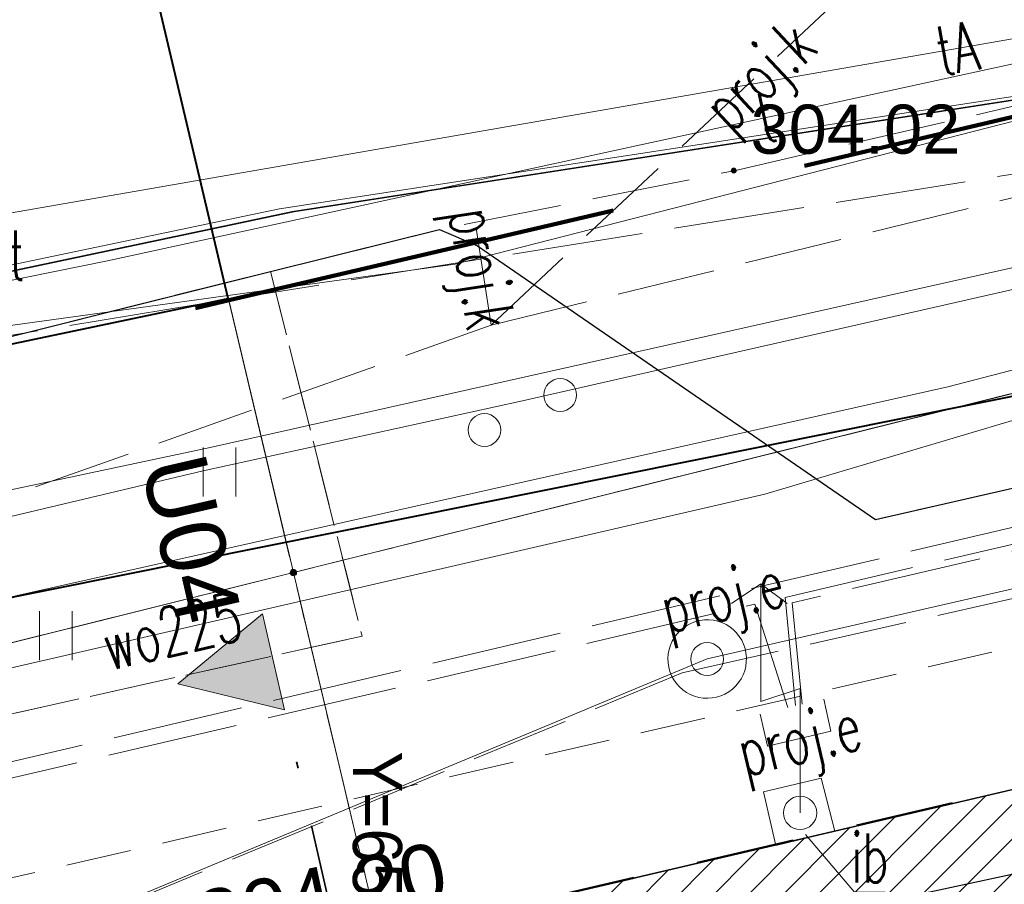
# Model space of a CAD drawing. Header units: metres. Extents: x 6567600 to 13135881, y 5574237 to 11149086.
# Tile 62 of 120: x 6567844 to 6567859, y 5574553 to 5574566. Entities that reach past the tile are written whole.
import ezdxf
from ezdxf.enums import TextEntityAlignment as Align

# ---------------------------------------------------------------- set-up
doc = ezdxf.new("R2010")
doc.units = ezdxf.units.M
for name, pattern in [('zzzxref_260316$0$_MDCP$0$2.0_1.0', [3, 2, -1]), ('zzzxref_260316$0$_MDCP$0$L_0_03', [1, 0.5, -0.5]), ('zzzxref_260316$0$_MDCP$0$L_0_04', [1.5, 1, -0.5]), ('zzzxref_260316$0$_MDCP$0$L_2_50', [2.5, 2, -0.5]), ('zzzxref_260316$0$_MDCP$1$L_0_06', [2, 1.5, -0.5]), ('zzzxref_260316$0$PR1183 Chorzów Metalowców V09_TT$0$Kropki i Kreski', [3.6, 1.8, -0.9, 0, -0.9]), ('zzzxref_260316$0$PR1183 Chorzów Metalowców V09_TT$0$Kropki przerywana 1', [2.5, 1.5, -1])]:
    doc.linetypes.add(name, pattern=pattern)
for name, color, linetype, lineweight in [('zzzxref_260316$0$_MDCP$0$EGB_DzialkaEwidencyjna', 7, 'Continuous', 18), ('zzzxref_260316$0$_MDCP$0$EGB_Klasouzytek', 92, 'Continuous', 18), ('zzzxref_260316$0$_MDCP$0$EGB_KonturUzytkuGruntowego', 92, 'Continuous', 18), ('zzzxref_260316$0$_MDCP$0$EGB_PunktGraniczny', 7, 'Continuous', 18), ('zzzxref_260316$0$_MDCP$0$GES_InneUrzadzeniaTowarzyszace', 7, 'Continuous', 18), ('zzzxref_260316$0$_MDCP$0$GES_InneUrzadzeniaTowarzyszace_P', 7, 'Continuous', 18), ('zzzxref_260316$0$_MDCP$0$GES_PrzewodElektroenergetyczny', 1, 'Continuous', 18), ('zzzxref_260316$0$_MDCP$0$GES_PrzewodElektroenergetyczny_Projektowany', 7, 'Continuous', 18), ('zzzxref_260316$0$_MDCP$0$GES_PrzewodKanalizacyjny_Projektowany', 7, 'Continuous', 18), ('zzzxref_260316$0$_MDCP$0$GES_PrzewodTelekomunikacyjny', 30, 'Continuous', 18), ('zzzxref_260316$0$_MDCP$0$KR_ObiektKarto', 7, 'Continuous', 18), ('zzzxref_260316$0$_MDCP$0$MP_LINIE_REGULAC', 135, 'Continuous', 40), ('zzzxref_260316$0$_MDCP$0$OT_Budowle', 7, 'Continuous', 18), ('zzzxref_260316$0$_MDCP$0$OT_Komunikacja', 7, 'Continuous', 18), ('zzzxref_260316$0$_MDCP$0$OT_ZagospodarowanieTerenu', 7, 'Continuous', 18), ('zzzxref_260316$0$_MDCP$0$OTRS', 7, 'Continuous', 13), ('zzzxref_260316$0$_MDCP$0$OTRS_O', 7, 'Continuous', 20), ('zzzxref_260316$0$_MDCP$0$Z_GRANICE SPRAWDZONE', 100, 'Continuous', 30), ('zzzxref_260316$0$_MDCP$0$Z_ZAKRES', 214, 'Continuous', 90), ('zzzxref_260316$0$_MDCP$1$GES_PrzewodKanalizacyjny', 36, 'Continuous', 18), ('zzzxref_260316$0$_MDCP$1$GES_PrzewodWodociagowy', 5, 'Continuous', 18)]:
    doc.layers.add(name, color=color, linetype=linetype, lineweight=lineweight)
for name, color, linetype in [('zzzxref_260316$0$_MDCP$1$PWYMIAR', 7, 'Continuous'), ('zzzxref_260316$0$PR1183 Chorzów Metalowców V09_TT$0$FORMA - Arch 01 - PZT 0 ZAKRES OPRACOWANIA', 7, 'Continuous'), ('zzzxref_260316$0$PR1183 Chorzów Metalowców V09_TT$0$FORMA - Arch 01 - PZT 1 Strefy', 7, 'Continuous'), ('zzzxref_260316$0$PR1183 Chorzów Metalowców V09_TT$0$FORMA - Arch 01 - PZT-3 Ukształtowanie terenu', 7, 'Continuous'), ('zzzxref_260316$0$PR1183 Chorzów Metalowców V09_TT$0$FORMA - Arch 01 - PZT-3 Zagospodarowanie', 7, 'Continuous'), ('zzzxref_260316$0$PR1183 Chorzów Metalowców V09_TT$0$FORMA - Arch 01 - PZT-5 Opisy ogólne', 7, 'Continuous')]:
    doc.layers.add(name, color=color, linetype=linetype)
doc.styles.add('zzzxref_260316$0$$TD_AUDIT_GENERATED_(9E133)', font='simplex.shx')
doc.styles.add('zzzxref_260316$0$$TD_AUDIT_GENERATED_(9E16A)', font='arial.ttf', dxfattribs={"width": 0.9})
doc.styles.add('zzzxref_260316$0$$TD_AUDIT_GENERATED_(9E194)', font='arial.ttf', dxfattribs={"width": 0.9, "height": 0.75})
doc.styles.add('zzzxref_260316$0$$TD_AUDIT_GENERATED_(B0E6E)', font='arial.ttf')
doc.linetypes.add('zzzxref_260316$0$PR1183 Chorzów Metalowców V09_TT$0$Symbol (2)', pattern='A,0,[9,PR1183 ChorzĂłw MetalowcĂłw V091.Shx,S=0.007937,R=0,X=0,Y=0],-1,0', length=1)

# ---------------------------------------------------------------- blocks, each defined once
blk = doc.blocks.new('zzzxref_260316$0$_MDCP$0$OTRS')
at = {"layer": 'zzzxref_260316$0$_MDCP$0$OTRS', "color": 0, "lineweight": -3, "const_width": 0.09}
blk.add_lwpolyline([(-0.045, 0, 1), (0.045, 0, 1)], format="xyb", close=True, dxfattribs=at)
at = {"layer": 'zzzxref_260316$0$_MDCP$0$OTRS_O', "color": 0, "style": 'zzzxref_260316$0$$TD_AUDIT_GENERATED_(9E16A)'}
blk.add_attdef('RZEDNA', (0.514, 0.515), '', height=1.5, dxfattribs=at)
blk = doc.blocks.new('zzzxref_260316$0$_MDCP$0$SUPK_K')
at = {"color": 0, "linetype": 'Continuous', "lineweight": 18}
blk.add_circle((0, 0), 0.5, dxfattribs=at)
blk = doc.blocks.new('zzzxref_260316$0$_MDCP$0$other_SUPY')
at = {"color": 0, "linetype": 'Continuous', "lineweight": 18, "flags": 128}
for points in [[(-1.2, 7), (-2.1, 6.4)], [(0, 0), (0, 3.8), (-1.2, 3.4), (-1.2, 7)], [(-1.2, 7), (-0.4, 6.4)]]:
    blk.add_lwpolyline(points, dxfattribs=at)
at = {"color": 0, "linetype": 'Continuous', "lineweight": 18}
blk.add_circle((0, 0), 0.51, dxfattribs=at)
blk = doc.blocks.new('zzzxref_260316$0$_MDCP$0$other_SUPP')
at = {"color": 0, "linetype": 'Continuous', "lineweight": 18}
blk.add_circle((0, 0), 0.5, dxfattribs=at)
blk = doc.blocks.new('zzzxref_260316$0$_MDCP$0$EGPG_N')
at = {"linetype": 'Continuous', "lineweight": 13}
blk.add_hatch(color=0, dxfattribs=at).paths.add_polyline_path([(0, -0.1, 1), (0, 0.1, 1)])
at = {"color": 0, "linetype": 'Continuous', "lineweight": 13}
blk.add_circle((0, 0), 0.1, dxfattribs=at)
blk = doc.blocks.new('zzzxref_260316$0$_MDCP$0$OTZT_S')
at = {"color": 0, "linetype": 'Continuous', "lineweight": 18, "flags": 128}
for points in [[(-0.5, -0.75), (-0.5, 0.75)], [(0.5, 0.75), (0.5, -0.75)]]:
    blk.add_lwpolyline(points, dxfattribs=at)
blk = doc.blocks.new('zzzxref_260316$0$_MDCP$0$L_0_02_1')
at = {"color": 0}
blk.add_point((0, 0), dxfattribs=at)
blk = doc.blocks.new('zzzxref_260316$0$_MDCP$0$L_0_02_2')
at = {"color": 0}
blk.add_point((0, 0), dxfattribs=at)
blk = doc.blocks.new('zzzxref_260316$0$PR1183 Chorzów Metalowców V09_TT$0$Płaszczyzna odcinająca_4', base_point=(6567891.421, 5574366.35))
at = {"layer": 'zzzxref_260316$0$PR1183 Chorzów Metalowców V09_TT$0$FORMA - Arch 01 - PZT-5 Opisy ogólne', "linetype": 'Continuous', "lineweight": 0, "true_color": 0x000000}
blk.add_hatch(color=18, dxfattribs=at).paths.add_polyline_path([(6567847.719, 5574555.948), (6567846.426, 5574554.88), (6567848.056, 5574554.486)])
at = {"layer": 'zzzxref_260316$0$PR1183 Chorzów Metalowców V09_TT$0$FORMA - Arch 01 - PZT-5 Opisy ogólne', "color": 7, "linetype": 'zzzxref_260316$0$PR1183 Chorzów Metalowców V09_TT$0$Kropki i Kreski', "lineweight": 35}
blk.add_line((6567891.253, 5574367.081), (6567848.056, 5574554.486), dxfattribs=at)
at = {"layer": 'zzzxref_260316$0$PR1183 Chorzów Metalowców V09_TT$0$FORMA - Arch 01 - PZT-5 Opisy ogólne', "color": 7, "linetype": 'Continuous', "lineweight": 5, "flags": 128}
blk.add_lwpolyline([(6567847.719, 5574555.948), (6567848.056, 5574554.486), (6567846.426, 5574554.88)], close=True, dxfattribs=at)
at = {"layer": 'zzzxref_260316$0$PR1183 Chorzów Metalowców V09_TT$0$FORMA - Arch 01 - PZT-5 Opisy ogólne', "color": 7, "lineweight": 5, "insert": (6567845.842, 5574558.227), "char_height": 1, "attachment_point": 7, "rotation": 282.98, "style": 'zzzxref_260316$0$$TD_AUDIT_GENERATED_(B0E6E)'}
blk.add_mtext('\\A1;{\\pql;\\pt0;\\fArial|b0|i0|c238|p0;\\W1.000000;U04}', dxfattribs=at)
blk = doc.blocks.new('zzzxref_260316$0$PR1183 Chorzów Metalowców V09_TT$0$Koty wysokościowe_20', base_point=(6567846.798, 5574550.179))
at = {"layer": 'zzzxref_260316$0$PR1183 Chorzów Metalowców V09_TT$0$FORMA - Arch 01 - PZT-3 Ukształtowanie terenu', "linetype": 'Continuous', "lineweight": 25}
for points in [[(6567846.798, 5574550.179), (6567847.165, 5574550.258), (6567847.107, 5574550.392), (6567847.002, 5574550.494), (6567846.866, 5574550.548), (6567846.719, 5574550.545)], [(6567846.798, 5574550.179), (6567846.431, 5574550.1), (6567846.49, 5574549.966), (6567846.595, 5574549.864), (6567846.731, 5574549.81), (6567846.877, 5574549.812)]]:
    blk.add_hatch(color=6, dxfattribs=at).paths.add_polyline_path(points)
at = {"layer": 'zzzxref_260316$0$PR1183 Chorzów Metalowców V09_TT$0$FORMA - Arch 01 - PZT-3 Ukształtowanie terenu', "color": 6, "linetype": 'Continuous', "lineweight": 25}
for p, q in [((6567846.956, 5574549.446), (6567846.64, 5574550.912)), ((6567846.065, 5574550.021), (6567847.531, 5574550.336))]:
    blk.add_line(p, q, dxfattribs=at)
blk.add_circle((6567846.798, 5574550.179), 0.375, dxfattribs=at)
at = {"layer": 'zzzxref_260316$0$PR1183 Chorzów Metalowców V09_TT$0$FORMA - Arch 01 - PZT-3 Ukształtowanie terenu', "color": 6, "lineweight": 25, "insert": (6567846.874, 5574550.633), "char_height": 0.9, "attachment_point": 7, "rotation": 12.1296, "style": 'zzzxref_260316$0$$TD_AUDIT_GENERATED_(B0E6E)'}
blk.add_mtext('\\A1;{\\pql;\\fArial|b0|i0|c238|p0;\\W1.000000;304,20}', dxfattribs=at)
blk = doc.blocks.new('zzzxref_260316')
at = {"layer": 'zzzxref_260316$0$PR1183 Chorzów Metalowców V09_TT$0$FORMA - Arch 01 - PZT 1 Strefy', "linetype": 'Continuous', "lineweight": 0, "true_color": 0x577933}
h = blk.add_hatch(dxfattribs=at)
h.set_pattern_fill('ANSI31', color=77, scale=3, style=0)
h.set_pattern_definition([(45, (0, 1.2501), (-0.265165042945, 0.265165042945), [])])
h.paths.add_polyline_path([(6567829, 5574518.49), (6567842.398, 5574472.369), (6567844.165, 5574472.882), (6567846.931, 5574463.362), (6567846.967, 5574485.722), (6567835.736, 5574537.98), (6567846.642, 5574540.324), (6567844.864, 5574548.6), (6567918.571, 5574564.441), (6567935.605, 5574485.184), (6567930.975, 5574478.018), (6567931.227, 5574476.845), (6567933.57, 5574477.348, 0.216609), (6567938.884, 5574481.335), (6567921.55, 5574569.11), (6567849.267, 5574552.203), (6567830.11, 5574547.72)])
at = {"layer": 'zzzxref_260316$0$_MDCP$0$EGB_DzialkaEwidencyjna', "linetype": 'Continuous', "lineweight": 18}
for p, q in [((6567927.24, 5574590.43), (6567941.268, 5574593.214)), ((6567844.36, 5574573.98), (6567927.24, 5574590.43)), ((6567870.09, 5574563.29), (6567937.22, 5574576.21)), ((6567937.22, 5574576.21), (6567953.2, 5574485.85)), ((6567848.19, 5574557.83), (6567844.36, 5574573.98)), ((6567844.418, 5574573.737), (6567848.132, 5574558.073)), ((6567849.51, 5574552.26), (6567921.55, 5574569.11)), ((6567921.55, 5574569.11), (6567849.51, 5574552.26)), ((6567921.55, 5574569.11), (6567946.41, 5574443.1)), ((6567946.41, 5574443.1), (6567921.55, 5574569.11)), ((6567870.09, 5574563.29), (6567848.19, 5574557.83)), ((6567848.19, 5574557.83), (6567870.09, 5574563.29)), ((6567841.883, 5574556.26), (6567847.947, 5574557.77)), ((6567849.51, 5574552.26), (6567848.19, 5574557.83)), ((6567848.248, 5574557.587), (6567849.452, 5574552.503)), ((6567830.11, 5574547.72), (6567849.51, 5574552.26)), ((6567829, 5574518.49), (6567830.11, 5574547.72)), ((6567851.37, 5574441.53), (6567829, 5574518.49)), ((6567953.2, 5574485.85), (6567954.34, 5574479.4)), ((6567954.34, 5574479.4), (6567964.63, 5574421.22)), ((6567946.41, 5574443.1), (6567945.87, 5574426.93)), ((6567945.87, 5574426.93), (6567946.41, 5574443.1)), ((6567857.95, 5574413.39), (6567851.37, 5574441.53)), ((6567945.87, 5574426.93), (6567941.78, 5574411.28)), ((6567941.78, 5574411.28), (6567945.87, 5574426.93)), ((6567964.63, 5574421.22), (6567961.98, 5574385.01)), ((6567864.17, 5574367.81), (6567857.95, 5574413.39)), ((6567941.78, 5574411.28), (6567926.87, 5574389.48)), ((6567926.87, 5574389.48), (6567941.78, 5574411.28)), ((6567926.87, 5574389.48), (6567903.73, 5574376.76)), ((6567903.73, 5574376.76), (6567926.87, 5574389.48)), ((6567961.98, 5574385.01), (6567940.38, 5574379.35)), ((6567940.38, 5574379.35), (6567927.03, 5574350.99)), ((6567903.73, 5574376.76), (6567864.17, 5574367.81)), ((6567864.17, 5574367.81), (6567903.73, 5574376.76)), ((6567869.98, 5574345.11), (6567864.17, 5574367.81)), ((6567921.32, 5574359.06), (6567869.98, 5574345.11)), ((6567923.464, 5574348.631), (6567921.32, 5574359.06)), ((6567927.03, 5574350.99), (6567923.464, 5574348.631))]:
    blk.add_line(p, q, dxfattribs=at)
at = {"layer": 'zzzxref_260316$0$_MDCP$0$EGB_Klasouzytek', "lineweight": 18}
for points in [[(6567944.099, 5574577.571), (6567942.63, 5574577.28), (6567937.22, 5574576.21), (6567870.09, 5574563.29), (6567848.19, 5574557.83)], [(6567810.41, 5574567.57), (6567821.43, 5574569.65), (6567844.36, 5574573.98), (6567848.19, 5574557.83)], [(6567945.87, 5574426.93), (6567946.41, 5574443.1), (6567921.55, 5574569.11), (6567849.51, 5574552.26)], [(6567814.7, 5574549.3), (6567819.81, 5574551.02), (6567841.64, 5574556.2), (6567848.19, 5574557.83), (6567849.51, 5574552.26)]]:
    blk.add_lwpolyline(points, dxfattribs=at)
at = {"layer": 'zzzxref_260316$0$_MDCP$0$EGB_KonturUzytkuGruntowego', "linetype": 'zzzxref_260316$0$_MDCP$0$L_0_03', "lineweight": 18}
for points in [[(6567944.099, 5574577.571), (6567942.63, 5574577.28), (6567937.22, 5574576.21), (6567870.09, 5574563.29), (6567848.19, 5574557.83), (6567841.64, 5574556.2), (6567819.81, 5574551.02)], [(6567945.87, 5574426.93), (6567946.41, 5574443.1), (6567921.55, 5574569.11), (6567849.51, 5574552.26), (6567848.19, 5574557.83)]]:
    blk.add_lwpolyline(points, dxfattribs=at)
at = {"layer": 'zzzxref_260316$0$_MDCP$0$EGB_PunktGraniczny'}
blk.add_point((6567848.19, 5574557.83), dxfattribs=at)
at = {"layer": 'zzzxref_260316$0$_MDCP$0$GES_InneUrzadzeniaTowarzyszace', "color": 36, "linetype": 'Continuous', "lineweight": 18, "flags": 128}
blk.add_lwpolyline([(6567854.449, 5574555.913), (6567854.382, 5574555.924), (6567854.316, 5574555.943), (6567854.252, 5574555.969), (6567854.192, 5574556.001), (6567854.136, 5574556.041), (6567854.085, 5574556.087), (6567854.04, 5574556.138), (6567854, 5574556.194), (6567853.967, 5574556.254), (6567853.942, 5574556.318), (6567853.924, 5574556.384), (6567853.913, 5574556.451), (6567853.91, 5574556.52), (6567853.915, 5574556.588), (6567853.928, 5574556.655), (6567853.948, 5574556.721), (6567853.976, 5574556.783), (6567854.01, 5574556.843), (6567854.052, 5574556.897), (6567854.099, 5574556.947), (6567854.151, 5574556.991), (6567854.208, 5574557.029), (6567854.269, 5574557.06), (6567854.334, 5574557.084), (6567854.4, 5574557.1), (6567854.468, 5574557.109), (6567854.537, 5574557.11), (6567854.605, 5574557.103), (6567854.672, 5574557.088), (6567854.736, 5574557.066), (6567854.798, 5574557.036), (6567854.856, 5574557), (6567854.91, 5574556.957), (6567854.958, 5574556.909), (6567855.001, 5574556.855), (6567855.037, 5574556.797), (6567855.066, 5574556.735), (6567855.088, 5574556.67), (6567855.103, 5574556.603), (6567855.109, 5574556.535), (6567855.108, 5574556.467), (6567855.1, 5574556.399), (6567855.083, 5574556.332), (6567855.059, 5574556.268), (6567855.028, 5574556.207), (6567854.99, 5574556.15), (6567854.946, 5574556.098), (6567854.896, 5574556.051), (6567854.841, 5574556.01), (6567854.782, 5574555.975), (6567854.719, 5574555.948), (6567854.653, 5574555.928), (6567854.586, 5574555.915), (6567854.518, 5574555.91)], close=True, dxfattribs=at)
at = {"layer": 'zzzxref_260316$0$_MDCP$0$GES_PrzewodElektroenergetyczny', "color": 1, "linetype": 'Continuous', "lineweight": 18}
for points in [[(6567943.254, 5574582.239), (6567909.127, 5574576.204), (6567889.67, 5574572.763), (6567874.092, 5574569.903), (6567866.549, 5574568.127), (6567863.2, 5574565.721), (6567847.979, 5574563.389), (6567834.386, 5574560.54), (6567829.197, 5574557.801), (6567825.396, 5574554.557), (6567825.286, 5574554.465), (6567823.983, 5574553.351), (6567823.887, 5574553.328), (6567823.56, 5574553.266), (6567822.367, 5574553.026), (6567822.149, 5574553.016), (6567821.707, 5574552.996), (6567817.963, 5574552.826), (6567817.484, 5574552.804), (6567812.181, 5574552.562), (6567800.221, 5574552.715), (6567799.811, 5574552.733), (6567793.499, 5574551.393)], [(6567873.65, 5574564.68), (6567858.185, 5574560.669), (6567842.81, 5574557.22), (6567841.652, 5574557.736), (6567838.02, 5574560.82), (6567836.97, 5574561.34), (6567827.408, 5574559.513), (6567825.24, 5574559.375), (6567823.842, 5574558.387), (6567822.303, 5574556.767), (6567821.25, 5574553.7), (6567820.388, 5574552.522), (6567818.508, 5574550.958), (6567817.589, 5574547.746), (6567816.52, 5574541.4), (6567814.783, 5574530.308), (6567815.18, 5574526.62), (6567815.46, 5574522.32), (6567816.83, 5574517.28), (6567816.455, 5574514.619), (6567815.516, 5574513.797), (6567802.55, 5574511.616)], [(6567838.664, 5574557.463), (6567839.429, 5574557.634), (6567846.812, 5574559.385), (6567851.645, 5574560.446), (6567868.123, 5574564.188), (6567878.034, 5574566.506), (6567891.189, 5574569.42), (6567902.264, 5574571.789), (6567930.529, 5574577.195), (6567943.691, 5574579.824)], [(6567866.79, 5574568.09), (6567866.542, 5574567.987), (6567863.181, 5574565.664), (6567848.2, 5574563.341), (6567834.297, 5574560.402), (6567829.361, 5574557.768), (6567823.918, 5574553.318), (6567821.603, 5574552.908), (6567815.896, 5574552.644), (6567812.008, 5574552.464), (6567799.814, 5574552.707), (6567793.509, 5574551.351)], [(6567825.396, 5574554.557), (6567829.332, 5574557.775), (6567834.269, 5574560.409), (6567848.172, 5574563.348), (6567863.152, 5574565.67), (6567866.512, 5574567.994), (6567866.79, 5574568.09)], [(6567850.66, 5574562.54), (6567860.88, 5574565.16), (6567864.36, 5574564.78), (6567874.76, 5574567.79)], [(6567842.31, 5574561.39), (6567850.66, 5574562.54)]]:
    blk.add_lwpolyline(points, dxfattribs=at)
at = {"layer": 'zzzxref_260316$0$_MDCP$0$GES_PrzewodElektroenergetyczny_Projektowany', "color": 1, "linetype": 'zzzxref_260316$0$_MDCP$0$L_2_50', "lineweight": 18}
for points in [[(6567943.412, 5574581.367), (6567943.17, 5574581.32), (6567913.09, 5574576.12), (6567888.01, 5574572.01), (6567877.14, 5574569.91), (6567875.36, 5574567.7), (6567875.01, 5574566.91), (6567863.39, 5574564.59), (6567846.75, 5574561.93), (6567839.02, 5574560.65), (6567829.79, 5574558.45), (6567816.07, 5574555.81), (6567793.454, 5574551.595)], [(6567794.596, 5574546.571), (6567811.33, 5574550.87), (6567831.53, 5574554.27), (6567833.28, 5574552.46), (6567870.97, 5574561.28), (6567904.99, 5574569.24), (6567915.75, 5574572.57), (6567937.99, 5574577.71), (6567943.858, 5574578.905)], [(6567855.86, 5574555.8), (6567855.7, 5574557.45), (6567905.15, 5574569.02), (6567915.82, 5574572.33), (6567935.15, 5574576.8), (6567938.63, 5574577.6), (6567941.87, 5574578.25), (6567943.902, 5574578.659)], [(6567794.652, 5574546.329), (6567811.15, 5574550.57), (6567831.45, 5574554), (6567833.2, 5574552.19), (6567855.24, 5574557.35), (6567855.74, 5574555.77)]]:
    blk.add_lwpolyline(points, dxfattribs=at)
at = {"layer": 'zzzxref_260316$0$_MDCP$0$GES_PrzewodElektroenergetyczny_Projektowany', "color": 1, "linetype": 'zzzxref_260316$0$_MDCP$0$L_2_50', "lineweight": 18, "flags": 128}
for points in [[(6567855.96, 5574555.82), (6567855.81, 5574557.37), (6567905.33, 5574568.98), (6567915.89, 5574572.25), (6567935.19, 5574576.7), (6567938.76, 5574577.53), (6567941.68, 5574578.11), (6567941.78, 5574577.62)], [(6567855.32, 5574555.67), (6567855.43, 5574555.18), (6567856.4, 5574555.41), (6567856.29, 5574555.9)]]:
    blk.add_lwpolyline(points, dxfattribs=at)
at = {"layer": 'zzzxref_260316$0$_MDCP$0$GES_PrzewodKanalizacyjny_Projektowany', "color": 36, "linetype": 'zzzxref_260316$0$_MDCP$1$L_0_06', "lineweight": 18}
for points in [[(6567796.266, 5574539.236), (6567832.48, 5574547.32), (6567854.13, 5574556.3), (6567878.83, 5574561.85), (6567921.59, 5574572.26), (6567938.88, 5574580.92), (6567943.337, 5574581.783)], [(6567802.897, 5574571.142), (6567804.15, 5574570.77), (6567822.57, 5574570.72), (6567823.94, 5574565.73), (6567834.83, 5574555.79), (6567851.21, 5574561.61), (6567874.07, 5574567.2), (6567898.27, 5574572.78), (6567918.59, 5574577.15), (6567936.88, 5574581.42)]]:
    blk.add_lwpolyline(points, dxfattribs=at)
at = {"layer": 'zzzxref_260316$0$_MDCP$0$GES_PrzewodKanalizacyjny_Projektowany', "color": 36, "linetype": 'zzzxref_260316$0$_MDCP$1$L_0_06', "lineweight": 18, "flags": 128}
for points in [[(6567851.21, 5574561.61), (6567856.39, 5574566.47), (6567858.53, 5574569.95)], [(6567851.21, 5574561.61), (6567850.94, 5574563.35)]]:
    blk.add_lwpolyline(points, dxfattribs=at)
at = {"layer": 'zzzxref_260316$0$_MDCP$0$GES_PrzewodTelekomunikacyjny', "color": 30, "linetype": 'Continuous', "lineweight": 18, "flags": 128}
for points in [[(6567840.706, 5574576.993), (6567841.33, 5574573.551), (6567843.613, 5574563.28), (6567869.778, 5574567.833), (6567886.856, 5574570.805)], [(6567865.456, 5574566.97), (6567845.352, 5574562.592)], [(6567865.525, 5574563.914), (6567846.919, 5574559.742), (6567823.059, 5574554.673), (6567819.6, 5574553.938)], [(6567845.352, 5574562.592), (6567839.637, 5574561.438)]]:
    blk.add_lwpolyline(points, dxfattribs=at)
at = {"layer": 'zzzxref_260316$0$_MDCP$0$MP_LINIE_REGULAC', "linetype": 'Continuous'}
for points in [[(6567822.725, 5574553.2), (6567826.384, 5574557.65), (6567847.196, 5574562.02), (6567843.244, 5574578.73)], [(6567936.85, 5574576.14), (6567822.725, 5574553.2), (6567807.758, 5574533.041), (6567819.961, 5574483.091), (6567828.37, 5574448.208)]]:
    blk.add_lwpolyline(points, dxfattribs=at)
at = {"layer": 'zzzxref_260316$0$_MDCP$0$OT_Budowle', "color": 7, "linetype": 'Continuous', "lineweight": 18, "flags": 128}
blk.add_lwpolyline([(6567856.25, 5574554.69), (6567856.46, 5574553.88), (6567855.56, 5574553.66), (6567855.37, 5574554.48)], close=True, dxfattribs=at)
at = {"layer": 'zzzxref_260316$0$_MDCP$0$OT_Budowle', "color": 7, "linetype": 'Continuous', "lineweight": 15}
blk.add_lwpolyline([(6567856.012, 5574553.83), (6567856.76, 5574552.947), (6567857.231, 5574552.947)], dxfattribs=at)
at = {"layer": 'zzzxref_260316$0$_MDCP$0$OT_Komunikacja', "color": 7, "linetype": 'Continuous', "lineweight": 25, "flags": 128}
blk.add_lwpolyline([(6567824.95, 5574522.44), (6567824.5, 5574526.43), (6567824.25, 5574529.43), (6567824.08, 5574532.42), (6567824.01, 5574536.4), (6567824.25, 5574539.41), (6567825.44, 5574545.29), (6567826.09, 5574547.18), (6567826.92, 5574548.98), (6567827.87, 5574550.71), (6567829, 5574552.37), (6567830.23, 5574553.94), (6567831.64, 5574555.37), (6567833.15, 5574556.73), (6567834.74, 5574557.88), (6567836.48, 5574558.91), (6567838.28, 5574559.74), (6567840.14, 5574560.43), (6567842.08, 5574560.99), (6567847.84, 5574562.43), (6567850.42, 5574563.07), (6567851, 5574562.82), (6567857.08, 5574558.64), (6567878.36, 5574563.51)], dxfattribs=at)
at = {"layer": 'zzzxref_260316$0$_MDCP$0$OT_Komunikacja', "color": 7, "linetype": 'zzzxref_260316$0$_MDCP$1$L_0_06', "lineweight": 18, "flags": 128}
blk.add_lwpolyline([(6567905.44, 5574575.72), (6567905.03, 5574575.37), (6567904.95, 5574574.89), (6567905.13, 5574574.52), (6567905.5, 5574574.28), (6567908.58, 5574572.61), (6567907.32, 5574570.28), (6567878.36, 5574563.51), (6567857.08, 5574558.64), (6567851, 5574562.82), (6567850.42, 5574563.07), (6567854.92, 5574563.97), (6567870.69, 5574567.61), (6567885.44, 5574571.03)], dxfattribs=at)
at = {"layer": 'zzzxref_260316$0$_MDCP$0$OT_Komunikacja', "color": 7, "linetype": 'zzzxref_260316$0$_MDCP$0$L_0_04', "lineweight": 18, "flags": 128}
blk.add_lwpolyline([(6567947.515, 5574455.698), (6567948.396, 5574450.424), (6567948.648, 5574448.732), (6567948.975, 5574446.476), (6567949.265, 5574444.281), (6567949.478, 5574440.508), (6567949.478, 5574438.827), (6567949.548, 5574436.345), (6567949.466, 5574434.494), (6567949.331, 5574431.506), (6567949.013, 5574428.567), (6567948.397, 5574424.452), (6567947.845, 5574421.592), (6567946.958, 5574417.848), (6567946.194, 5574415.206), (6567944.955, 5574411.463), (6567944.22, 5574409.565), (6567943.335, 5574407.431), (6567941.896, 5574404.446), (6567940.723, 5574402.331), (6567939.781, 5574400.677), (6567938.516, 5574398.665), (6567936.744, 5574396.084), (6567934.465, 5574393.243), (6567932.327, 5574390.844), (6567928.971, 5574387.543), (6567926.7, 5574385.54), (6567925.032, 5574384.195), (6567923.337, 5574382.935), (6567920.797, 5574381.179), (6567917.606, 5574379.366), (6567914.527, 5574377.737), (6567911.816, 5574376.502), (6567909.558, 5574375.579), (6567907.269, 5574374.816), (6567903.606, 5574373.672), (6567899.382, 5574372.528), (6567894.891, 5574371.274), (6567878.894, 5574366.917), (6567867.949, 5574363.87), (6567863.154, 5574362.61), (6567857.11, 5574361.35), (6567856.863, 5574364.456), (6567856.582, 5574368.039), (6567856.09, 5574372.83), (6567857, 5574372.9), (6567856.31, 5574378.9), (6567855.79, 5574382.87), (6567855.18, 5574386.83), (6567854.51, 5574390.76), (6567853.78, 5574394.71), (6567853.05, 5574398.63), (6567852.19, 5574402.6), (6567849.76, 5574413.26), (6567849.89, 5574414.22), (6567851.83, 5574414.67), (6567851.37, 5574416.66), (6567854.58, 5574417.42), (6567850.88, 5574432.39), (6567845.96, 5574431.22), (6567840.92, 5574450.67), (6567838.96, 5574456.25), (6567831.07, 5574490.06), (6567830.27, 5574495.98), (6567829, 5574501.83), (6567827.92, 5574506.7), (6567826.86, 5574511.56), (6567826.08, 5574515.52), (6567825.4, 5574519.47), (6567824.95, 5574522.44), (6567824.5, 5574526.43), (6567824.25, 5574529.43), (6567824.08, 5574532.42), (6567824.01, 5574536.4), (6567824.25, 5574539.41), (6567825.44, 5574545.29), (6567826.09, 5574547.18), (6567826.92, 5574548.98), (6567827.87, 5574550.71), (6567829, 5574552.37), (6567849.24, 5574556.86), (6567847.84, 5574562.43), (6567850.42, 5574563.07), (6567851, 5574562.82), (6567857.08, 5574558.64), (6567878.36, 5574563.51), (6567907.32, 5574570.28), (6567907.73, 5574567.88), (6567878.94, 5574561.2), (6567857.62, 5574556.33), (6567833.07, 5574550.68), (6567832.17, 5574550.48), (6567830.79, 5574549.8), (6567829.67, 5574548.79), (6567828.68, 5574547.02), (6567827.68, 5574544.22), (6567827.06, 5574541.37), (6567826.61, 5574538.33), (6567826.47, 5574535.3), (6567826.62, 5574531.27), (6567826.93, 5574527.32), (6567827.29, 5574523.8), (6567827.81, 5574520.34), (6567828.64, 5574515.44), (6567829.22, 5574512.47), (6567831.34, 5574502.7), (6567832, 5574502.04), (6567832.86, 5574501.86), (6567835.48, 5574490.39), (6567838.69, 5574476.72), (6567840.94, 5574477.22), (6567842.1, 5574472.29), (6567839.84, 5574471.76), (6567843.24, 5574457.14), (6567846.41, 5574443.89), (6567846.82, 5574442.27), (6567847.04, 5574441.61), (6567847.42, 5574441.08), (6567847.97, 5574440.71), (6567848.63, 5574440.56), (6567849.32, 5574440.61), (6567851.19, 5574441.04), (6567854.02, 5574429.39), (6567857.72, 5574414.07), (6567855.38, 5574413.53), (6567854.43, 5574412.7), (6567853.63, 5574411.68), (6567853.17, 5574410.72), (6567853.12, 5574409.71), (6567854.26, 5574404.84), (6567855.51, 5574399), (6567857.01, 5574391.2), (6567857.79, 5574386.18), (6567858.35, 5574382.21), (6567859.02, 5574377.27), (6567859.909, 5574368.887), (6567860.055, 5574367.78), (6567860.402, 5574366.895), (6567861.348, 5574365.757), (6567862.743, 5574365.112), (6567863.812, 5574364.983), (6567864.873, 5574365.082), (6567875.385, 5574368.045), (6567887.169, 5574371.344), (6567894.86, 5574373.433), (6567904.193, 5574375.979), (6567909.986, 5574377.842), (6567913.714, 5574379.575), (6567916.29, 5574380.93), (6567919.833, 5574382.929), (6567921.94, 5574384.465), (6567924.837, 5574386.597), (6567926.974, 5574388.488), (6567928.91, 5574390.273), (6567932.797, 5574394.443), (6567936.263, 5574399.014), (6567938.789, 5574403.047), (6567940.719, 5574406.619), (6567942.6, 5574410.97), (6567944.237, 5574415.951), (6567945.095, 5574418.932), (6567946.005, 5574422.667), (6567946.916, 5574428.255), (6567947.357, 5574433.537), (6567947.446, 5574438.626), (6567947.184, 5574444.294), (6567946.685, 5574448.233), (6567946.054, 5574452.175), (6567945.029, 5574458.386), (6567942.856, 5574469.729), (6567945.871, 5574465.435)], close=True, dxfattribs=at)
at = {"layer": 'zzzxref_260316$0$_MDCP$0$OT_Komunikacja', "color": 7, "linetype": 'zzzxref_260316$0$_MDCP$1$L_0_06', "lineweight": 18}
blk.add_lwpolyline([(6567850.42, 5574563.07), (6567847.84, 5574562.43), (6567842.08, 5574560.99), (6567840.14, 5574560.43), (6567838.28, 5574559.74), (6567836.48, 5574558.91), (6567834.74, 5574557.88), (6567833.15, 5574556.73), (6567831.64, 5574555.37), (6567830.23, 5574553.94), (6567829, 5574552.37), (6567807.49, 5574557.68)], dxfattribs=at)
at = {"layer": 'zzzxref_260316$0$_MDCP$0$OT_ZagospodarowanieTerenu', "color": 7, "linetype": 'zzzxref_260316$0$_MDCP$0$L_0_04', "lineweight": 18, "flags": 128}
blk.add_lwpolyline([(6567847.84, 5574562.43), (6567849.24, 5574556.86), (6567829, 5574552.37), (6567830.23, 5574553.94), (6567831.64, 5574555.37), (6567833.15, 5574556.73), (6567834.74, 5574557.88), (6567836.48, 5574558.91), (6567838.28, 5574559.74), (6567840.14, 5574560.43), (6567842.08, 5574560.99)], close=True, dxfattribs=at)
at = {"layer": 'zzzxref_260316$0$_MDCP$0$Z_GRANICE SPRAWDZONE', "linetype": 'ByBlock', "flags": 128}
blk.add_lwpolyline([(6567830.11, 5574547.72), (6567849.531, 5574552.262), (6567921.55, 5574569.11), (6567946.41, 5574443.1), (6567945.87, 5574426.93), (6567941.769, 5574411.258), (6567926.87, 5574389.48), (6567903.73, 5574376.76), (6567864.17, 5574367.81), (6567857.95, 5574413.39), (6567851.37, 5574441.53), (6567829, 5574518.49), (6567830.11, 5574547.72)], dxfattribs=at)
at = {"layer": 'zzzxref_260316$0$_MDCP$0$Z_ZAKRES', "linetype": 'zzzxref_260316$0$_MDCP$0$2.0_1.0', "lineweight": 140, "ltscale": 3}
blk.add_lwpolyline([(6567820.407, 5574555.719), (6567847.232, 5574561.997), (6567929.356, 5574581.206), (6567956.443, 5574443.911), (6567955.827, 5574425.481), (6567951.015, 5574407.07), (6567933.777, 5574381.866), (6567907.312, 5574367.318), (6567855.739, 5574355.65), (6567852.582, 5574378.747), (6567848.105, 5574411.572), (6567841.693, 5574438.994), (6567818.946, 5574517.253)], close=True, dxfattribs=at)
at = {"layer": 'zzzxref_260316$0$_MDCP$1$GES_PrzewodKanalizacyjny', "color": 36, "linetype": 'Continuous', "lineweight": 18, "flags": 128}
for points in [[(6567878.83, 5574562.09), (6567854.51, 5574556.511)], [(6567854.51, 5574556.511), (6567832.359, 5574547.28)]]:
    blk.add_lwpolyline(points, dxfattribs=at)
at = {"layer": 'zzzxref_260316$0$_MDCP$1$GES_PrzewodWodociagowy', "color": 5, "linetype": 'Continuous', "lineweight": 18}
blk.add_lwpolyline([(6567933.69, 5574572.61), (6567933.06, 5574572.59), (6567924.48, 5574571.48), (6567923.42, 5574572.32), (6567920.04, 5574574.98), (6567915.01, 5574574.28), (6567879.77, 5574567.11), (6567879.07, 5574566.99), (6567878.14, 5574565.37), (6567860.87, 5574560.66), (6567855.39, 5574559.03), (6567839.4, 5574555.34), (6567836.94, 5574551.59), (6567834.92, 5574548.08), (6567832.61, 5574544.04), (6567830.53, 5574540.71), (6567827.89, 5574537.03), (6567830.01, 5574517.51), (6567828.46, 5574517.24), (6567802.588, 5574511.449)], dxfattribs=at)
at = {"layer": 'zzzxref_260316$0$PR1183 Chorzów Metalowców V09_TT$0$FORMA - Arch 01 - PZT 0 ZAKRES OPRACOWANIA', "color": 1, "linetype": 'zzzxref_260316$0$PR1183 Chorzów Metalowców V09_TT$0$Kropki przerywana 1', "lineweight": 50}
blk.add_line((6567921.55, 5574569.11), (6567849.267, 5574552.203), dxfattribs=at)
at = {"layer": 'zzzxref_260316$0$PR1183 Chorzów Metalowców V09_TT$0$FORMA - Arch 01 - PZT 1 Strefy', "color": 71, "linetype": 'Continuous', "lineweight": 13, "true_color": 0xaff266}
blk.add_line((6567921.55, 5574569.11), (6567849.267, 5574552.203), dxfattribs=at)
at = {"layer": 'zzzxref_260316$0$PR1183 Chorzów Metalowców V09_TT$0$FORMA - Arch 01 - PZT-3 Zagospodarowanie', "color": 7, "linetype": 'zzzxref_260316$0$PR1183 Chorzów Metalowców V09_TT$0$Symbol (2)', "lineweight": 25, "flags": 128}
blk.add_lwpolyline([(6567842.025, 5574480.61), (6567845.16, 5574487.482), (6567834.071, 5574539.077), (6567844.662, 5574541.354), (6567842.864, 5574549.721), (6567919.652, 5574566.225), (6567931.425, 5574511.447)], dxfattribs=at)
at = {"layer": 'zzzxref_260316$0$_MDCP$0$EGB_DzialkaEwidencyjna', "linetype": 'Continuous', "xscale": 0.5, "yscale": 0.5, "zscale": 0.5}
for name, rotation in [('zzzxref_260316$0$_MDCP$0$L_0_02_1', 14), ('zzzxref_260316$0$_MDCP$0$L_0_02_2', 283.33)]:
    blk.add_blockref(name, (6567848.19, 5574557.83), dxfattribs=dict(at, rotation=rotation))
at = {"layer": 'zzzxref_260316$0$_MDCP$0$EGB_PunktGraniczny', "linetype": 'Continuous', "xscale": 0.5, "yscale": 0.5, "zscale": 0.5}
blk.add_blockref('zzzxref_260316$0$_MDCP$0$EGPG_N', (6567848.19, 5574557.83), dxfattribs=at)
at = {"layer": 'zzzxref_260316$0$_MDCP$0$GES_InneUrzadzeniaTowarzyszace_P', "linetype": 'Continuous', "xscale": 0.5, "yscale": 0.5, "zscale": 0.5}
for name, p in [('zzzxref_260316$0$_MDCP$0$other_SUPP', (6567852.265, 5574560.543)), ('zzzxref_260316$0$_MDCP$0$other_SUPP', (6567851.108, 5574560.009)), ('zzzxref_260316$0$_MDCP$0$other_SUPY', (6567855.93, 5574554.16))]:
    blk.add_blockref(name, p, dxfattribs=at)
at = {"layer": 'zzzxref_260316$0$_MDCP$0$GES_InneUrzadzeniaTowarzyszace_P', "color": 36, "linetype": 'Continuous', "xscale": 0.5, "yscale": 0.5, "zscale": 0.5}
blk.add_blockref('zzzxref_260316$0$_MDCP$0$SUPK_K', (6567854.51, 5574556.51), dxfattribs=at)
at = {"layer": 'zzzxref_260316$0$_MDCP$0$KR_ObiektKarto', "linetype": 'Continuous', "xscale": 0.5, "yscale": 0.5, "zscale": 0.5}
for p in [(6567847.062, 5574559.367), (6567844.562, 5574556.867)]:
    blk.add_blockref('zzzxref_260316$0$_MDCP$0$OTZT_S', p, dxfattribs=at)
at = {"layer": 'zzzxref_260316$0$_MDCP$0$OTRS', "xscale": 0.5, "yscale": 0.5, "zscale": 0.5}
blk.add_blockref('zzzxref_260316$0$_MDCP$0$OTRS', (6567854.916, 5574563.972, 304.017), dxfattribs=at).add_auto_attribs({'RZEDNA': '304.02'})
at = {"layer": 'zzzxref_260316$0$PR1183 Chorzów Metalowców V09_TT$0$FORMA - Arch 01 - PZT-3 Ukształtowanie terenu', "color": 6, "lineweight": 25}
blk.add_blockref('zzzxref_260316$0$PR1183 Chorzów Metalowców V09_TT$0$Koty wysokościowe_20', (6567846.798, 5574551.429), dxfattribs=at)
at = {"layer": 'zzzxref_260316$0$PR1183 Chorzów Metalowców V09_TT$0$FORMA - Arch 01 - PZT-5 Opisy ogólne', "color": 7, "lineweight": 35}
blk.add_blockref('zzzxref_260316$0$PR1183 Chorzów Metalowców V09_TT$0$Płaszczyzna odcinająca_4', (6567891.421, 5574367.6), dxfattribs=at)
at = {"layer": 'zzzxref_260316$0$_MDCP$0$GES_InneUrzadzeniaTowarzyszace_P', "color": 7, "lineweight": 15, "style": 'zzzxref_260316$0$$TD_AUDIT_GENERATED_(9E133)', "width": 0.66}
blk.add_text('t', height=0.75, dxfattribs=at).set_placement((6567843.838, 5574563.055), align=Align.TOP_LEFT)
at = {"layer": 'zzzxref_260316$0$_MDCP$0$GES_PrzewodElektroenergetyczny_Projektowany', "color": 1, "lineweight": 15, "style": 'zzzxref_260316$0$$TD_AUDIT_GENERATED_(9E133)', "width": 0.66}
for rotation, p in [(-346.8, (6567854.739, 5574557.482)), (-346.7, (6567855.915, 5574555.295))]:
    blk.add_text('proj.e', height=0.75, rotation=rotation, dxfattribs=at).set_placement(p, align=Align.MIDDLE_CENTER)
at = {"layer": 'zzzxref_260316$0$_MDCP$0$GES_PrzewodKanalizacyjny_Projektowany', "color": 36, "lineweight": 15, "style": 'zzzxref_260316$0$$TD_AUDIT_GENERATED_(9E133)', "width": 0.66}
for rotation, p in [(-316.8, (6567855.29, 5574565.438)), (-81.2, (6567851.075, 5574562.48))]:
    blk.add_text('proj.k', height=0.75, rotation=rotation, dxfattribs=at).set_placement(p, align=Align.MIDDLE_CENTER)
at = {"layer": 'zzzxref_260316$0$_MDCP$0$GES_PrzewodTelekomunikacyjny', "color": 30, "lineweight": 15, "style": 'zzzxref_260316$0$$TD_AUDIT_GENERATED_(9E133)', "width": 0.66}
for s, rotation, p in [('tA', -350.1, (6567858.328, 5574565.841)), ('t', -347.7, (6567855.404, 5574564.781))]:
    blk.add_text(s, height=0.75, rotation=rotation, dxfattribs=at).set_placement(p, align=Align.MIDDLE_CENTER)
at = {"layer": 'zzzxref_260316$0$_MDCP$0$OT_Budowle', "color": 7, "lineweight": 15, "style": 'zzzxref_260316$0$$TD_AUDIT_GENERATED_(9E133)', "width": 0.66}
blk.add_text('ib', height=0.75, dxfattribs=at).set_placement((6567856.995, 5574553.472), align=Align.MIDDLE_CENTER)
at = {"layer": 'zzzxref_260316$0$_MDCP$1$GES_PrzewodWodociagowy', "color": 5, "lineweight": 15, "style": 'zzzxref_260316$0$$TD_AUDIT_GENERATED_(9E133)', "width": 0.66}
blk.add_text('wo225', height=0.75, rotation=-347, dxfattribs=at).set_placement((6567846.335, 5574556.94), align=Align.MIDDLE_CENTER)
at = {"layer": 'zzzxref_260316$0$_MDCP$1$PWYMIAR', "style": 'zzzxref_260316$0$$TD_AUDIT_GENERATED_(9E194)', "width": 0.9}
blk.add_text('Y=6567850', height=0.75, rotation=-90, dxfattribs=at).set_placement((6567849.85, 5574550.25), align=Align.TOP_RIGHT)

msp = doc.modelspace()

# ---------------------------------------------------------------- block references
at = {"ltscale": 0.5}
msp.add_blockref('zzzxref_260316', (0, 0), dxfattribs=at)

doc.saveas('drawing.dxf')
